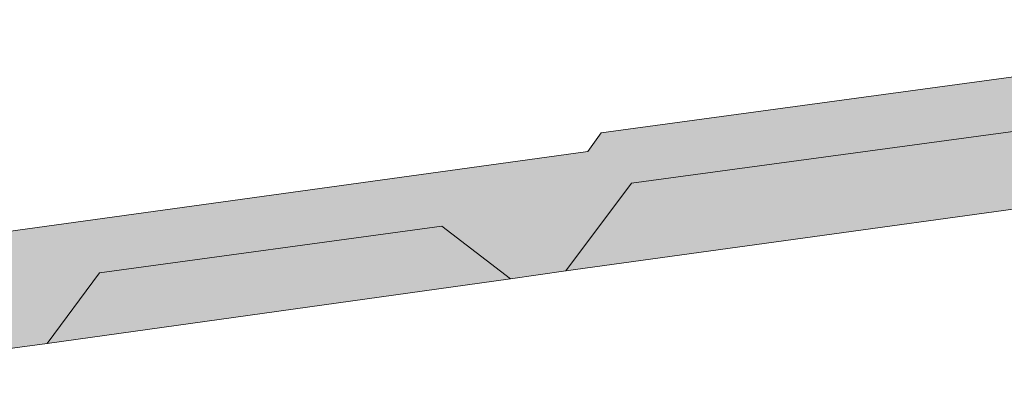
# Model space of a CAD drawing. Extents: x 97094 to 109644, y 463509 to 471969.
# Tile 146 of 256: x 102844 to 102875, y 468792 to 468803. Entities that reach past the tile are written whole.
import ezdxf

# ---------------------------------------------------------------- set-up
doc = ezdxf.new("R2010")
doc.units = 0
doc.layers.add('109 Onkruidbestrijding elementen', color=6, linetype='Continuous', lineweight=20, true_color=0xff00ff)

msp = doc.modelspace()

# ---------------------------------------------------------------- hatches: boundary and pattern name
at = {"layer": '109 Onkruidbestrijding elementen', "true_color": 0xff00ff}
for points in [[(102820.084, 468791.208), (102819.816, 468791.191), (102819.549, 468791.178), (102819.281, 468791.171), (102819.012, 468791.169), (102818.744, 468791.171), (102818.476, 468791.179), (102818.208, 468791.191), (102817.941, 468791.208), (102817.674, 468791.231), (102817.407, 468791.258), (102817.141, 468791.29), (102816.875, 468791.327), (102816.61, 468791.369), (102816.346, 468791.415), (102816.083, 468791.467), (102814.131, 468791.835), (102813.826, 468791.889), (102813.522, 468791.948), (102813.219, 468792.012), (102812.917, 468792.082), (102812.616, 468792.158), (102812.317, 468792.239), (102812.019, 468792.325), (102811.723, 468792.416), (102811.429, 468792.513), (102811.137, 468792.616), (102810.846, 468792.723), (102810.558, 468792.836), (102810.271, 468792.954), (102807.527, 468794.094), (102806.953, 468794.332), (102801.517, 468796.92), (102801.516, 468796.872), (102801.515, 468796.823), (102801.515, 468796.775), (102801.517, 468796.726), (102801.519, 468796.678), (102801.521, 468796.63), (102801.525, 468796.581), (102801.529, 468796.533), (102801.534, 468796.485), (102801.54, 468796.437), (102801.547, 468796.389), (102801.554, 468796.341), (102801.563, 468796.293), (102801.572, 468796.246), (102801.582, 468796.198), (102801.593, 468796.151), (102801.604, 468796.104), (102801.616, 468796.057), (102801.629, 468796.011), (102801.643, 468795.964), (102801.658, 468795.918), (102801.673, 468795.872), (102801.689, 468795.827), (102801.706, 468795.781), (102801.724, 468795.736), (102801.742, 468795.691), (102801.761, 468795.647), (102801.781, 468795.603), (102801.802, 468795.559), (102801.823, 468795.515), (102801.845, 468795.472), (102801.868, 468795.43), (102801.892, 468795.387), (102801.916, 468795.345), (102801.941, 468795.304), (102801.966, 468795.263), (102801.993, 468795.222), (102802.02, 468795.182), (102802.047, 468795.142), (102802.075, 468795.103), (102802.104, 468795.064), (102802.134, 468795.025), (102802.164, 468794.987), (102802.195, 468794.95), (102802.226, 468794.913), (102802.258, 468794.877), (102802.291, 468794.841), (102802.324, 468794.806), (102802.358, 468794.771), (102802.392, 468794.737), (102802.427, 468794.704), (102802.463, 468794.671), (102802.499, 468794.639), (102802.536, 468794.607), (102802.573, 468794.576), (102802.61, 468794.545), (102802.648, 468794.515), (102802.687, 468794.486), (102802.726, 468794.458), (102802.766, 468794.43), (102802.806, 468794.402), (102802.846, 468794.376), (102802.887, 468794.35), (102802.929, 468794.325), (102802.97, 468794.3), (102803.013, 468794.276), (102803.055, 468794.253), (102803.098, 468794.231), (102805.456, 468793.108), (102805.951, 468792.852), (102806.451, 468792.605), (102806.955, 468792.366), (102807.463, 468792.136), (102807.975, 468791.916), (102808.49, 468791.704), (102809.009, 468791.501), (102809.532, 468791.307), (102810.058, 468791.122), (102810.587, 468790.946), (102811.119, 468790.78), (102811.654, 468790.623), (102812.192, 468790.475), (102812.732, 468790.337), (102813.274, 468790.208), (102813.818, 468790.088), (102814.365, 468789.978), (102816.357, 468789.645), (102816.689, 468789.594), (102817.023, 468789.548), (102817.357, 468789.509), (102817.691, 468789.475), (102818.026, 468789.448), (102818.362, 468789.427), (102818.698, 468789.412), (102819.034, 468789.403), (102819.371, 468789.4), (102819.707, 468789.403), (102820.043, 468789.412), (102820.379, 468789.428), (102820.715, 468789.449), (102821.05, 468789.477), (102821.384, 468789.51), (102821.718, 468789.55), (102822.052, 468789.595), (102822.384, 468789.647), (102827.799, 468790.341), (102829.5, 468792.596), (102840.548, 468794.099), (102842.782, 468792.371), (102844.556, 468792.618), (102846.249, 468794.895), (102857.318, 468796.406), (102859.53, 468794.707), (102861.325, 468794.966), (102863.443, 468797.796), (102882.934, 468800.438), (102885.503, 468798.535), (102885.84, 468798.628), (102886.631, 468798.959), (102886.867, 468799.07), (102887.102, 468799.185), (102887.334, 468799.304), (102887.565, 468799.427), (102887.793, 468799.554), (102888.018, 468799.685), (102888.242, 468799.821), (102888.463, 468799.96), (102888.681, 468800.103), (102888.897, 468800.249), (102889.111, 468800.4), (102889.321, 468800.554), (102889.529, 468800.712), (102889.734, 468800.874), (102889.936, 468801.039), (102890.136, 468801.208), (102890.332, 468801.38), (102887.904, 468803.083), (102887.797, 468803.04), (102887.69, 468803), (102887.582, 468802.961), (102887.473, 468802.925), (102887.364, 468802.89), (102887.254, 468802.858), (102887.143, 468802.827), (102887.032, 468802.799), (102886.92, 468802.773), (102886.808, 468802.749), (102886.695, 468802.726), (102886.582, 468802.707), (102886.469, 468802.689), (102886.355, 468802.673), (102862.459, 468799.428), (102862.028, 468798.824), (102828.532, 468794.197), (102826.861, 468792.026), (102821.07, 468791.262), (102820.084, 468791.208)], [(102885.503, 468798.535), (102882.934, 468800.438), (102863.443, 468797.796), (102861.325, 468794.966), (102883.831, 468798.072), (102885.503, 468798.535)], [(102859.53, 468794.707), (102857.318, 468796.406), (102846.249, 468794.895), (102844.556, 468792.618), (102859.53, 468794.707)]]:
    msp.add_hatch(color=6, dxfattribs=at).paths.add_polyline_path(points)

# ---------------------------------------------------------------- linework, layer by layer
at = {"layer": '109 Onkruidbestrijding elementen', "color": 3, "true_color": 0x00ff00}
for points in [[(102886.355, 468802.673), (102862.459, 468799.428), (102862.028, 468798.824), (102828.532, 468794.197)], [(102842.782, 468792.371), (102844.556, 468792.618), (102846.249, 468794.895), (102857.318, 468796.406), (102859.53, 468794.707), (102861.325, 468794.966), (102863.443, 468797.796), (102882.934, 468800.438)]]:
    msp.add_lwpolyline(points, dxfattribs=at)
for points in [[(102885.503, 468798.535), (102882.934, 468800.438), (102863.443, 468797.796), (102861.325, 468794.966), (102883.831, 468798.072), (102885.503, 468798.535)], [(102859.53, 468794.707), (102857.318, 468796.406), (102846.249, 468794.895), (102844.556, 468792.618), (102859.53, 468794.707)]]:
    msp.add_lwpolyline(points, close=True, dxfattribs=at)

doc.saveas('drawing.dxf')
